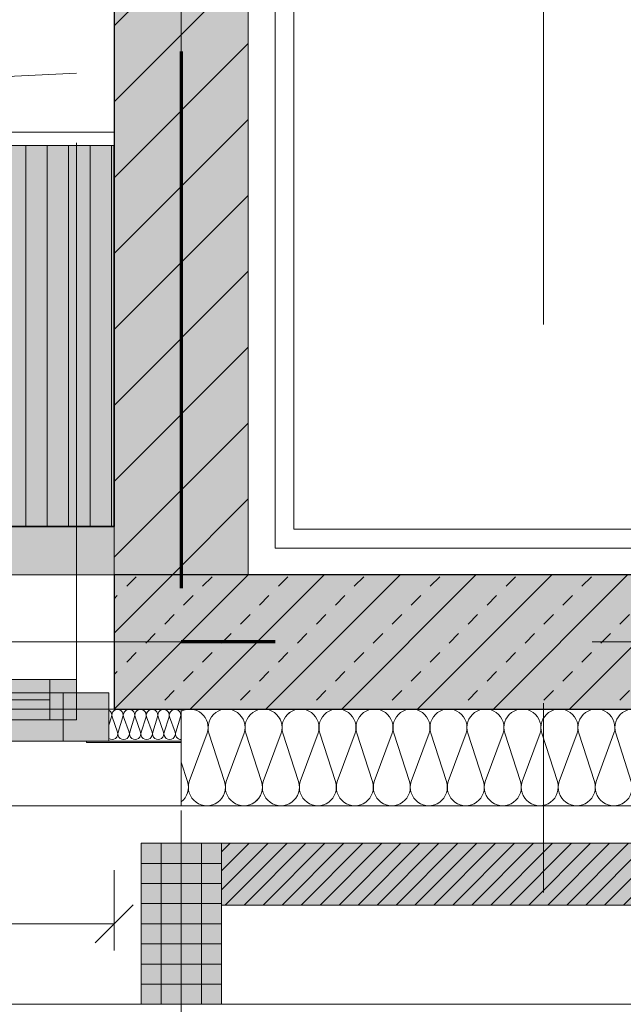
# Model space of a CAD drawing. Header units: metres. Extents: x -49 to 152, y -127 to 99.
# Tile 38 of 177: x -23.25 to -22.13, y -22.27 to -20.44. Entities that reach past the tile are written whole.
import ezdxf

# ---------------------------------------------------------------- set-up
doc = ezdxf.new("R2010")
doc.units = ezdxf.units.M
doc.header["$PDMODE"] = 1
doc.header["$PDSIZE"] = -2
for name, pattern in [('Achsen 01', [5.291531, 3.175, -1.058062, 0.352704, -0.705764]), ('gestrichelt - 01', [2, 1, -1]), ('ISO-07 Punktiert', [0.889, 0.127, -0.762]), ('Raster 01', [2, 1, -1]), ('VW-01 Strichlinie kurz', [2, 1, -1])]:
    doc.linetypes.add(name, pattern=pattern)
doc.layers.get('0').update_dxf_attribs({"lineweight": 25})
for name, color, linetype, lineweight, true_color in [('013_Beton und Stahlbetonarbeiten-000 Brüstung', 7, 'Continuous', 9, 0xa6a6a6), ('013_Beton und Stahlbetonarbeiten-000 Sichtbeton-331 tragende Au', 5, 'Continuous', 5, 0x0000ff), ('013_Beton und Stahlbetonarbeiten-000 Sichtbeton-334 Außenwandöf', 5, 'Continuous', 5, 0x0000ff), ('013_Beton und Stahlbetonarbeiten-000 Sichtbeton-341 tragende In', 5, 'Continuous', 5, 0x0000ff), ('014_Fassadenarbeiten-000 Aufsicht Betonfertigteile', 7, 'Continuous', 9, 0xc0c0c0), ('014_Fassadenarbeiten-330 mineralische Dämmung', 7, 'Continuous', 9, 0x666666), ('031_Metallbauarbeiten-350 Lamellendecke DS', 7, 'Continuous', 35, 0x666666), ('032_Metallarbeiten-Fenster', 7, 'Continuous', 13, 0x444444), ('ACTES-Einrichtung Aufsicht.', 7, 'Continuous', 9, 0xa6a6a6), ('AV1-Achsen', 1, 'Achsen 01', 18, 0xff0000), ('AV1-Raster', 7, 'Raster 01', 9, 0xa6a6a6)]:
    doc.layers.add(name, color=color, linetype=linetype, lineweight=lineweight, true_color=true_color)
for name, color, linetype, lineweight in [('013_Beton und Stahlbetonarbeiten-000 Unterzüge', 7, 'ISO-07 Punktiert', 13), ('013_Beton und Stahlbetonarbeiten-330 Außenwände', 7, 'Continuous', 25), ('013_Beton und Stahlbetonarbeiten-340 Innenwände', 7, 'Continuous', 18), ('014_Fassadenarbeiten-330 Betonfertigteile vertikal', 7, 'Continuous', 9), ('014_Fassadenarbeiten-330 Mauerwerk 11.5cm', 7, 'Continuous', 9), ('030_Sonnenschutzarbeiten-BLENDSCHUTZ', 7, 'Continuous', 5), ('031_Metallbauarbeiten-340 Treppen Geländer', 7, 'Continuous', 9), ('039_Trockenbauarbeiten-alllg.', 7, 'Continuous', 9), ('_1.35m (3D)', 7, 'Continuous', 9), ('_GRU (2D)', 7, 'Continuous', 9), ('_OG 3 (2D)', 7, 'Continuous', 9), ('_OG 3 - DS (2D)', 7, 'Continuous', 9), ('AV1-Brandschutzkonzept-Brandschutzkonzept', 7, 'Continuous', 5), ('AV1-Schnitt Achsen', 7, 'Achsen 01', 18), ('Bemaßung-Bemaßung', 7, 'Continuous', 9)]:
    doc.layers.add(name, color=color, linetype=linetype, lineweight=lineweight)
doc.layers.get('0').freeze()
doc.styles.add('Arial', font='arial.ttf')
doc.dimstyles.new('COE 50', dxfattribs={"dimtxt": 100.872396, "dimasz": 0.001414, "dimexe": 0.001, "dimexo": 0.01, "dimgap": 0.001, "dimtad": 1, "dimdec": 3, "dimtxsty": 'Arial', "dimblk": 'VW_SLASH-3', "dimblk1": 'VW_SLASH-3', "dimblk2": 'VW_SLASH-3', "dimcen": 0, "dimadec": 3, "dimazin": 0, "dimtfac": 0.8, "dimtdec": 3, "dimtix": 1, "dimtmove": 0, "dimatfit": 0, "dimldrblk": 'VW_SLASH-2', "dimfxl": 0.002, "dimfxlon": 1, "dimfrac": 2, "dimtolj": 1, "dimarcsym": 0})
pattern_1 = [(45, (0, 0), (0.07071068, -0.07071068), [0.025, -0.025])]
pattern_2 = [(-135, (0.03106, -0.03313), (0.07071068, -0.07071068), [])]

# ---------------------------------------------------------------- blocks, each defined once
blk = doc.blocks.new('Group-4')
at = {"layer": 'AV1-Raster'}
blk.add_line((-22.95, -22.95), (-22.95, 1.35), dxfattribs=at)
blk = doc.blocks.new('1.35m (3D)')
at = {"layer": 'AV1-Raster', "color": 7}
blk.add_blockref('Group-4', (0, 0), dxfattribs=at)
blk = doc.blocks.new('VW_SLASH-3')
at = {"color": 0, "linetype": 'ByBlock', "lineweight": -2, "transparency": 16777216}
blk.add_line((0, 0), (-1, 0), dxfattribs=at)
at = {"color": 0, "linetype": 'Continuous', "lineweight": 15, "transparency": 16777216, "flags": 128}
blk.add_lwpolyline([(0.5, 0.5), (-0.5, -0.5)], dxfattribs=at)
blk = doc.blocks.new('*D74')
at = {"layer": '030_Sonnenschutzarbeiten-BLENDSCHUTZ', "color": 0, "lineweight": -2}
for p, q in [((-25.525, -22.025), (-25.525, -22.175)), ((-23.075, -22.025), (-23.075, -22.175)), ((-23.1457, -22.125), (-25.4543, -22.125))]:
    blk.add_line(p, q, dxfattribs=at)
at = {"layer": 'Defpoints', "color": 0}
for p in [(-25.525, -21.385), (-23.075, -21.385), (-25.525, -22.125)]:
    blk.add_point(p, dxfattribs=at)
at = {"layer": '030_Sonnenschutzarbeiten-BLENDSCHUTZ', "color": 0, "lineweight": -2, "xscale": 0.070693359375, "yscale": 0.070693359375, "zscale": 0.070693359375, "rotation": 180}
blk.add_blockref('VW_SLASH-3', (-25.525, -22.125), dxfattribs=at)
at = {"layer": '030_Sonnenschutzarbeiten-BLENDSCHUTZ', "color": 0, "lineweight": -2, "xscale": 0.070693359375, "yscale": 0.070693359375, "zscale": 0.070693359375}
blk.add_blockref('VW_SLASH-3', (-23.075, -22.125), dxfattribs=at)
at = {"layer": '030_Sonnenschutzarbeiten-BLENDSCHUTZ', "color": 0, "lineweight": 13, "insert": (-24.3, -22.0144), "char_height": 0.10087, "attachment_point": 5, "style": 'Arial'}
blk.add_mtext('\\A1;2,45', dxfattribs=at)
blk = doc.blocks.new('VW_SLASH-2')
at = {"color": 0, "linetype": 'ByBlock', "lineweight": -2, "transparency": 16777216}
blk.add_line((0, 0), (-1, 0), dxfattribs=at)
at = {"color": 0, "linetype": 'Continuous', "lineweight": 15, "transparency": 16777216, "flags": 128}
blk.add_lwpolyline([(0.5, 0.5), (-0.5, -0.5)], dxfattribs=at)
blk = doc.blocks.new('Group-79')
at = {"color": 255, "linetype": 'Continuous', "lineweight": 9}
blk.add_wipeout([(-22.74, -21.39), (-21.375, -21.39), (-21.375, -21.425), (-22.775, -21.425), (-22.775, -18.675), (-21.085, -18.675), (-21.085, -18.71), (-22.74, -18.71)], dxfattribs=at).dxf.layer = '031_Metallbauarbeiten-340 Treppen Geländer'
at = {"layer": '031_Metallbauarbeiten-340 Treppen Geländer', "color": 253, "linetype": 'Continuous', "lineweight": 9, "flags": 128}
blk.add_lwpolyline([(-22.74, -21.39), (-21.375, -21.39), (-21.375, -21.425), (-22.775, -21.425), (-22.775, -18.675), (-21.085, -18.675), (-21.085, -18.71), (-22.74, -18.71)], close=True, dxfattribs=at)
blk = doc.blocks.new('Group-167')
at = {"color": 255, "transparency": 33554559}
blk.add_wipeout([(-23.075, -20.675), (-23.975, -20.675), (-23.975, -19.375), (-23.075, -19.375)], dxfattribs=at).dxf.layer = 'ACTES-Einrichtung Aufsicht.'
at = {"layer": 'ACTES-Einrichtung Aufsicht.', "color": 253, "flags": 128}
blk.add_lwpolyline([(-23.075, -20.675), (-23.975, -20.675), (-23.975, -19.375), (-23.075, -19.375)], close=True, dxfattribs=at)
at = {"color": 255, "transparency": 33554559}
blk.add_wipeout([(-23.075, -20.675), (-24.245, -20.675), (-24.245, -20.65), (-23.075, -20.65)], dxfattribs=at).dxf.layer = 'ACTES-Einrichtung Aufsicht.'
at = {"layer": 'ACTES-Einrichtung Aufsicht.', "color": 253, "flags": 128}
blk.add_lwpolyline([(-23.075, -20.675), (-24.245, -20.675), (-24.245, -20.65), (-23.075, -20.65)], close=True, dxfattribs=at)
blk = doc.blocks.new('Group-328')
at = {"layer": '014_Fassadenarbeiten-330 mineralische Dämmung', "transparency": 33554687, "flags": 128}
for points in [[(-21.77, 22.6949, 0.324435), (-21.7316, 22.7074, 0.324435), (-21.7316, 22.7479, 0.324435), (-21.77, 22.7604), (-21.86, 22.7315, -0.324488), (-21.8985, 22.7441, -0.324488), (-21.8985, 22.7845, -0.324488), (-21.86, 22.7971), (-21.77, 22.7638, 0.324435), (-21.7316, 22.7764, 0.324435), (-21.7316, 22.8168, 0.324435), (-21.77, 22.8294), (-21.86, 22.8004, -0.324488), (-21.8985, 22.813, -0.324488), (-21.8985, 22.8535, -0.324488), (-21.86, 22.866), (-21.77, 22.8327, 0.324435), (-21.7316, 22.8453, 0.324435), (-21.7316, 22.8857, 0.324435), (-21.77, 22.8983), (-21.86, 22.8694, -0.324488), (-21.8985, 22.8819, -0.324488), (-21.8985, 22.9224, -0.324488), (-21.86, 22.935), (-21.77, 22.9017, 0.665936), (-21.7287, 22.95)], [(-21.8237, 22.95), (-21.86, 22.9383, -0.31555), (-21.8978, 22.95)], [(-21.77, 22.0744, 1.372583), (-21.77, 22.1399), (-21.86, 22.111, -1.372995), (-21.86, 22.1766), (-21.77, 22.1433, 1.372583), (-21.77, 22.2089), (-21.86, 22.1799, -1.372995), (-21.86, 22.2455), (-21.77, 22.2122, 1.372583), (-21.77, 22.2778), (-21.86, 22.2489, -1.372995), (-21.86, 22.3145), (-21.77, 22.2812, 1.372583), (-21.77, 22.3468), (-21.86, 22.3178, -1.372995), (-21.86, 22.3834), (-21.77, 22.3501, 1.372583), (-21.77, 22.4157), (-21.86, 22.3868, -1.372995), (-21.86, 22.4523), (-21.77, 22.4191, 1.372583), (-21.77, 22.4846), (-21.86, 22.4557, -1.372995), (-21.86, 22.5213), (-21.77, 22.488, 1.372583), (-21.77, 22.5536), (-21.86, 22.5247, -1.372995), (-21.86, 22.5902), (-21.77, 22.557, 1.372583), (-21.77, 22.6225), (-21.86, 22.5936, -1.372995), (-21.86, 22.6592), (-21.77, 22.6259, 1.372583), (-21.77, 22.6915), (-21.86, 22.6626, -1.372995), (-21.86, 22.7281), (-21.77, 22.6949, 1.372583), (-21.77, 22.7604), (-21.86, 22.7315, -1.372995), (-21.86, 22.7971), (-21.77, 22.7638, 1.372583), (-21.77, 22.8294), (-21.86, 22.8004, -1.372995), (-21.86, 22.866)]]:
    blk.add_lwpolyline(points, format="xyb", dxfattribs=at)
blk = doc.blocks.new('Group-329')
at = {"layer": '014_Fassadenarbeiten-330 mineralische Dämmung', "transparency": 33554687}
blk.add_blockref('Group-328', (0, 0), dxfattribs=at)
blk = doc.blocks.new('Parametric Object-51')
at = {"layer": '014_Fassadenarbeiten-330 mineralische Dämmung', "color": 7, "transparency": 33554687}
blk.add_blockref('Group-329', (0, 0), dxfattribs=at)
at = {"layer": '014_Fassadenarbeiten-330 mineralische Dämmung', "color": 0, "flags": 1}
for tag in ['IFC_UUID', 'instanceID', 'prm0_name', 'prm0_type', 'prm0_value', 'prm1_name', 'prm1_type', 'prm1_value', 'prm2_name', 'prm2_type', 'prm2_value', 'prm3_name', 'prm3_type', 'prm3_value', 'prm4_name', 'prm4_type', 'prm4_value', 'prm5_name', 'prm5_type', 'prm5_value', 'prm6_name', 'prm6_type', 'prm6_value']:
    blk.add_attdef(tag, (-22.95, -21.9131), '', height=0.00018, dxfattribs=at)
blk = doc.blocks.new('*D448')
at = {"layer": 'Bemaßung-Bemaßung', "color": 0, "lineweight": -2}
for p, q in [((-28.35, -25.175), (-28.35, -25.325)), ((-22.95, -25.175), (-22.95, -25.325)), ((-23.0207, -25.275), (-28.2793, -25.275))]:
    blk.add_line(p, q, dxfattribs=at)
at = {"layer": 'Defpoints', "color": 0}
for p in [(-28.35, -21.6), (-22.95, -21.6), (-28.35, -25.275)]:
    blk.add_point(p, dxfattribs=at)
at = {"layer": 'Bemaßung-Bemaßung', "color": 0, "lineweight": -2, "xscale": 0.070693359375, "yscale": 0.070693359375, "zscale": 0.070693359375, "rotation": 180}
blk.add_blockref('VW_SLASH-3', (-28.35, -25.275), dxfattribs=at)
at = {"layer": 'Bemaßung-Bemaßung', "color": 0, "lineweight": -2, "xscale": 0.070693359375, "yscale": 0.070693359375, "zscale": 0.070693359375}
blk.add_blockref('VW_SLASH-3', (-22.95, -25.275), dxfattribs=at)
at = {"layer": 'Bemaßung-Bemaßung', "color": 0, "insert": (-25.65, -25.1644), "char_height": 0.10087, "attachment_point": 5, "style": 'Arial'}
blk.add_mtext('\\A1;5,40', dxfattribs=at)
blk = doc.blocks.new('*D449')
at = {"layer": 'Bemaßung-Bemaßung', "color": 0, "lineweight": -2}
for p, q in [((-22.95, -25.175), (-22.95, -25.325)), ((-16.2, -25.175), (-16.2, -25.325)), ((-16.2707, -25.275), (-22.8793, -25.275))]:
    blk.add_line(p, q, dxfattribs=at)
at = {"layer": 'Defpoints', "color": 0}
for p in [(-22.95, -21.6), (-16.2, -21.6), (-22.95, -25.275)]:
    blk.add_point(p, dxfattribs=at)
at = {"layer": 'Bemaßung-Bemaßung', "color": 0, "lineweight": -2, "xscale": 0.070693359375, "yscale": 0.070693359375, "zscale": 0.070693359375, "rotation": 180}
blk.add_blockref('VW_SLASH-3', (-22.95, -25.275), dxfattribs=at)
at = {"layer": 'Bemaßung-Bemaßung', "color": 0, "lineweight": -2, "xscale": 0.070693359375, "yscale": 0.070693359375, "zscale": 0.070693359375}
blk.add_blockref('VW_SLASH-3', (-16.2, -25.275), dxfattribs=at)
at = {"layer": 'Bemaßung-Bemaßung', "color": 0, "insert": (-19.575, -25.1644), "char_height": 0.10087, "attachment_point": 5, "style": 'Arial'}
blk.add_mtext('\\A1;6,75', dxfattribs=at)
blk = doc.blocks.new('*D528')
at = {"layer": 'Bemaßung-Bemaßung', "color": 0, "lineweight": -2}
for p, q in [((-25.525, -23.675), (-25.525, -23.825)), ((-23.075, -23.675), (-23.075, -23.825)), ((-23.1457, -23.775), (-25.4543, -23.775))]:
    blk.add_line(p, q, dxfattribs=at)
at = {"layer": 'Defpoints', "color": 0}
for p in [(-25.525, -21.475), (-23.075, -21.725), (-25.525, -23.775)]:
    blk.add_point(p, dxfattribs=at)
at = {"layer": 'Bemaßung-Bemaßung', "color": 0, "lineweight": -2, "xscale": 0.070693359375, "yscale": 0.070693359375, "zscale": 0.070693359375, "rotation": 180}
blk.add_blockref('VW_SLASH-3', (-25.525, -23.775), dxfattribs=at)
at = {"layer": 'Bemaßung-Bemaßung', "color": 0, "lineweight": -2, "xscale": 0.070693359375, "yscale": 0.070693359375, "zscale": 0.070693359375}
blk.add_blockref('VW_SLASH-3', (-23.075, -23.775), dxfattribs=at)
at = {"layer": 'Bemaßung-Bemaßung', "color": 0, "insert": (-24.3, -23.6644), "char_height": 0.10087, "attachment_point": 5, "style": 'Arial'}
blk.add_mtext('\\A1;2,45', dxfattribs=at)
blk = doc.blocks.new('*D529')
at = {"layer": 'Bemaßung-Bemaßung', "color": 0, "lineweight": -2}
for p, q in [((-23.075, -23.675), (-23.075, -23.825)), ((-22.825, -23.675), (-22.825, -23.825)), ((-22.8957, -23.775), (-23.0043, -23.775))]:
    blk.add_line(p, q, dxfattribs=at)
at = {"layer": 'Defpoints', "color": 0}
for p in [(-23.075, -21.725), (-22.825, -21.725), (-23.075, -23.775)]:
    blk.add_point(p, dxfattribs=at)
at = {"layer": 'Bemaßung-Bemaßung', "color": 0, "lineweight": -2, "xscale": 0.070693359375, "yscale": 0.070693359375, "zscale": 0.070693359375, "rotation": 180}
blk.add_blockref('VW_SLASH-3', (-23.075, -23.775), dxfattribs=at)
at = {"layer": 'Bemaßung-Bemaßung', "color": 0, "lineweight": -2, "xscale": 0.070693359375, "yscale": 0.070693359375, "zscale": 0.070693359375}
blk.add_blockref('VW_SLASH-3', (-22.825, -23.775), dxfattribs=at)
at = {"layer": 'Bemaßung-Bemaßung', "color": 0, "insert": (-22.95, -23.6735), "char_height": 0.10087, "attachment_point": 5, "style": 'Arial'}
blk.add_mtext('\\A1;25', dxfattribs=at)
blk = doc.blocks.new('*D530')
at = {"layer": 'Bemaßung-Bemaßung', "color": 0, "lineweight": -2}
for p, q in [((-22.825, -23.675), (-22.825, -23.825)), ((-21.725, -23.675), (-21.725, -23.825)), ((-21.7957, -23.775), (-22.7543, -23.775))]:
    blk.add_line(p, q, dxfattribs=at)
at = {"layer": 'Defpoints', "color": 0}
for p in [(-21.725, -21.475), (-22.825, -21.725), (-22.825, -23.775)]:
    blk.add_point(p, dxfattribs=at)
at = {"layer": 'Bemaßung-Bemaßung', "color": 0, "lineweight": -2, "xscale": 0.070693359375, "yscale": 0.070693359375, "zscale": 0.070693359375, "rotation": 180}
blk.add_blockref('VW_SLASH-3', (-22.825, -23.775), dxfattribs=at)
at = {"layer": 'Bemaßung-Bemaßung', "color": 0, "lineweight": -2, "xscale": 0.070693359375, "yscale": 0.070693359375, "zscale": 0.070693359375}
blk.add_blockref('VW_SLASH-3', (-21.725, -23.775), dxfattribs=at)
at = {"layer": 'Bemaßung-Bemaßung', "color": 0, "insert": (-22.275, -23.6644), "char_height": 0.10087, "attachment_point": 5, "style": 'Arial'}
blk.add_mtext('\\A1;1,10', dxfattribs=at)
blk = doc.blocks.new('*D735')
at = {"layer": 'Bemaßung-Bemaßung', "color": 0, "linetype": 'Continuous', "lineweight": -2}
for p, q in [((-30.975, -23.175), (-30.975, -23.325)), ((-23.075, -23.175), (-23.075, -23.325)), ((-23.1457, -23.275), (-30.9043, -23.275))]:
    blk.add_line(p, q, dxfattribs=at)
at = {"layer": 'Defpoints', "color": 0}
for p in [(-30.975, -21.475), (-23.075, -21.475), (-30.975, -23.275)]:
    blk.add_point(p, dxfattribs=at)
at = {"layer": 'Bemaßung-Bemaßung', "color": 0, "lineweight": -2, "xscale": 0.070693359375, "yscale": 0.070693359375, "zscale": 0.070693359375, "rotation": 180}
blk.add_blockref('VW_SLASH-3', (-30.975, -23.275), dxfattribs=at)
at = {"layer": 'Bemaßung-Bemaßung', "color": 0, "lineweight": -2, "xscale": 0.070693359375, "yscale": 0.070693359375, "zscale": 0.070693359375}
blk.add_blockref('VW_SLASH-3', (-23.075, -23.275), dxfattribs=at)
at = {"layer": 'Bemaßung-Bemaßung', "color": 0, "insert": (-27.025, -23.1644), "char_height": 0.10087, "attachment_point": 5, "style": 'Arial'}
blk.add_mtext('\\A1;7,90', dxfattribs=at)
blk = doc.blocks.new('*D736')
at = {"layer": 'Bemaßung-Bemaßung', "color": 0, "linetype": 'Continuous', "lineweight": -2}
for p, q in [((-23.075, -23.175), (-23.075, -23.325)), ((-17.875, -23.175), (-17.875, -23.325)), ((-17.9457, -23.275), (-23.0043, -23.275))]:
    blk.add_line(p, q, dxfattribs=at)
at = {"layer": 'Defpoints', "color": 0}
for p in [(-17.875, -18.625), (-23.075, -21.475), (-23.075, -23.275)]:
    blk.add_point(p, dxfattribs=at)
at = {"layer": 'Bemaßung-Bemaßung', "color": 0, "lineweight": -2, "xscale": 0.070693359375, "yscale": 0.070693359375, "zscale": 0.070693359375, "rotation": 180}
blk.add_blockref('VW_SLASH-3', (-23.075, -23.275), dxfattribs=at)
at = {"layer": 'Bemaßung-Bemaßung', "color": 0, "lineweight": -2, "xscale": 0.070693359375, "yscale": 0.070693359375, "zscale": 0.070693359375}
blk.add_blockref('VW_SLASH-3', (-17.875, -23.275), dxfattribs=at)
at = {"layer": 'Bemaßung-Bemaßung', "color": 0, "insert": (-20.475, -23.1644), "char_height": 0.10087, "attachment_point": 5, "style": 'Arial'}
blk.add_mtext('\\A1;5,20', dxfattribs=at)
blk = doc.blocks.new('COE - Fenster 01')
at = {"layer": '032_Metallarbeiten-Fenster', "linetype": 'Continuous', "lineweight": 0}
for points in [[(-0.03, 2.515), (-0.03, 2.43), (0.06, 2.43), (0.06, 2.515)], [(0.02, 2.455), (0.02, 2.405), (-0.055, 2.405), (-0.055, 2.455)], [(-0.03, 2.43), (0.06, 2.43), (0.06, 0.17), (-0.03, 0.17)], [(0.02, 2.405), (0.02, 1.375), (-0.055, 1.375), (-0.055, 2.405)]]:
    blk.add_hatch(color=7, dxfattribs=at).paths.add_polyline_path(points)
at = {"layer": '032_Metallarbeiten-Fenster', "color": 7, "linetype": 'gestrichelt - 01', "lineweight": 18, "transparency": 33554687}
blk.add_line((-0.055, 2.455), (-1.185, 2.455), dxfattribs=at)
at = {"layer": '032_Metallarbeiten-Fenster', "color": 7, "lineweight": 18}
blk.add_line((-0.0175, 2.405), (-0.0175, 1.375), dxfattribs=at)
at = {"layer": '032_Metallarbeiten-Fenster', "color": 7, "lineweight": 18, "flags": 128}
for points in [[(-0.03, 2.515), (-0.03, 2.43), (0.06, 2.43), (0.06, 2.515)], [(0.02, 2.455), (0.02, 2.405), (-0.055, 2.405), (-0.055, 2.455)], [(-0.03, 2.43), (0.06, 2.43), (0.06, 0.17), (-0.03, 0.17)], [(0.02, 2.405), (0.02, 1.375), (-0.055, 1.375), (-0.055, 2.405)]]:
    blk.add_lwpolyline(points, close=True, dxfattribs=at)
at = {"layer": '032_Metallarbeiten-Fenster', "color": 7, "linetype": 'gestrichelt - 01', "lineweight": 18, "transparency": 33554687}
blk.add_arc((-0.055, 2.455), 1.13, 180.0004, 270, dxfattribs=at)
blk = doc.blocks.new('Group-466')
at = {"layer": '014_Fassadenarbeiten-330 mineralische Dämmung', "transparency": 33554687, "flags": 128}
for points in [[(15.4589, -23.284, 0.513088), (15.4692, -23.27), (15.4602, -23.242, -1.372995), (15.4806, -23.242), (15.4703, -23.27, 1.372583), (15.4907, -23.27), (15.4817, -23.242, -1.372995), (15.5021, -23.242), (15.4917, -23.27, 1.372583), (15.5121, -23.27)], [(15.4703, -23.27, 1.372583), (15.4907, -23.27), (15.4817, -23.242, -1.372995), (15.5021, -23.242), (15.4917, -23.27, 1.372583), (15.5121, -23.27), (15.5031, -23.242, -1.372995), (15.5235, -23.242), (15.5132, -23.27, 1.372583), (15.5336, -23.27), (15.5246, -23.242, -1.372995), (15.545, -23.242), (15.5346, -23.27, 1.372583), (15.555, -23.27), (15.546, -23.242, -1.372995), (15.5664, -23.242)], [(15.5132, -23.27, 0.324435), (15.5171, -23.282, 0.324435), (15.5297, -23.282, 0.324435), (15.5336, -23.27), (15.5246, -23.242, -0.324488), (15.5285, -23.23, -0.324488), (15.5411, -23.23, -0.324488), (15.545, -23.242), (15.5346, -23.27, 0.324435), (15.5385, -23.282, 0.324435), (15.5511, -23.282, 0.324435), (15.555, -23.27), (15.546, -23.242, -0.324488), (15.5499, -23.23, -0.324488), (15.5625, -23.23, -0.324488), (15.5664, -23.242), (15.5561, -23.27, 0.324435), (15.56, -23.282, 0.324435), (15.5726, -23.282, 0.324435), (15.5765, -23.27), (15.5675, -23.242, -0.324488), (15.5714, -23.23, -0.324488), (15.584, -23.23, -0.324488), (15.5879, -23.242), (15.5775, -23.27, 0.719228), (15.5939, -23.2821)], [(15.5939, -23.2574), (15.5889, -23.242, -0.356824), (15.5939, -23.2294)]]:
    blk.add_lwpolyline(points, format="xyb", dxfattribs=at)
blk = doc.blocks.new('Group-470')
at = {"layer": '014_Fassadenarbeiten-330 mineralische Dämmung', "transparency": 33554687}
blk.add_blockref('Group-466', (0, 0), dxfattribs=at)
blk = doc.blocks.new('Parametric Object-65')
at = {"layer": '014_Fassadenarbeiten-330 mineralische Dämmung', "color": 7, "transparency": 33554687}
blk.add_blockref('Group-470', (0, 0), dxfattribs=at)
at = {"layer": '014_Fassadenarbeiten-330 mineralische Dämmung', "color": 0, "flags": 1}
for tag in ['IFC_UUID', 'instanceID', 'prm0_name', 'prm0_type', 'prm0_value', 'prm1_name', 'prm1_type', 'prm1_value', 'prm2_name', 'prm2_type', 'prm2_value', 'prm3_name', 'prm3_type', 'prm3_value', 'prm4_name', 'prm4_type', 'prm4_value', 'prm5_name', 'prm5_type', 'prm5_value', 'prm6_name', 'prm6_type', 'prm6_value']:
    blk.add_attdef(tag, (-23.085, -21.7981), '', height=0.00018, dxfattribs=at)
blk = doc.blocks.new('Group-875')
at = {"layer": 'AV1-Achsen'}
blk.add_line((-22.95, -26.5), (-22.95, 4.9), dxfattribs=at)
blk = doc.blocks.new('Group-881')
at = {"layer": 'AV1-Achsen'}
blk.add_line((-43.35, -21.6), (4.2, -21.6), dxfattribs=at)
blk = doc.blocks.new('Group-890')
at = {"layer": 'AV1-Schnitt Achsen'}
blk.add_line((-22.275, -26.3), (-22.275, 4.7), dxfattribs=at)
blk = doc.blocks.new('GRU (2D)')
at = {"layer": 'AV1-Achsen', "color": 7}
for name in ['Group-875', 'Group-881']:
    blk.add_blockref(name, (0, 0), dxfattribs=at)
at = {"layer": 'AV1-Schnitt Achsen', "color": 7}
blk.add_blockref('Group-890', (0, 0), dxfattribs=at)
blk = doc.blocks.new('OG 3 - DS (2D)')
at = {"layer": '030_Sonnenschutzarbeiten-BLENDSCHUTZ', "linetype": 'Continuous', "lineweight": 0, "transparency": 33554610}
blk.add_hatch(color=161, dxfattribs=at).paths.add_polyline_path([(-25.525, -21.475), (-23.075, -21.475), (-23.075, -21.385), (-25.525, -21.385)])
at = {"layer": '031_Metallbauarbeiten-350 Lamellendecke DS', "linetype": 'Continuous', "lineweight": 0, "transparency": 33554508}
blk.add_hatch(color=254, dxfattribs=at).paths.add_polyline_path([(-23.075, -21.385), (-23.075, -18.075), (-20.875, -18.075), (-20.875, -16.375), (-30.975, -16.375), (-30.975, -21.385)])
at = {"layer": '031_Metallbauarbeiten-350 Lamellendecke DS', "linetype": 'Continuous', "lineweight": 9, "transparency": 33554508}
h = blk.add_hatch(dxfattribs=at)
h.set_pattern_fill('Lamellendecke', color=252, style=0, pattern_type=2)
h.set_pattern_definition([(90, (0, 0), (0.04, 0), [])])
h.paths.add_polyline_path([(-23.075, -21.385), (-23.075, -18.075), (-20.875, -18.075), (-20.875, -16.375), (-30.975, -16.375), (-30.975, -21.385)])
at = {"layer": '030_Sonnenschutzarbeiten-BLENDSCHUTZ', "color": 251, "lineweight": 13, "flags": 128}
blk.add_lwpolyline([(-25.525, -21.475), (-23.075, -21.475), (-23.075, -21.385), (-25.525, -21.385)], close=True, dxfattribs=at)
at = {"layer": '031_Metallbauarbeiten-350 Lamellendecke DS', "flags": 128}
blk.add_lwpolyline([(-23.075, -21.385), (-23.075, -18.075), (-20.875, -18.075), (-20.875, -16.375), (-30.975, -16.375), (-30.975, -21.385)], close=True, dxfattribs=at)
at = {"layer": '030_Sonnenschutzarbeiten-BLENDSCHUTZ', "color": 7, "lineweight": 13}
dim = blk.add_linear_dim(base=(-25.525, -22.125), p1=(-23.075, -21.385), p2=(-25.525, -21.385), text='2,45', dimstyle='COE 50', override={"dimtxt": 0.100872, "dimasz": 0.070693, "dimexe": 0.05, "dimgap": 0.05, "dimpost": '<>', "dimtxsty": 'Arial', "dimtmove": 2, "dimfxl": 0.1}, dxfattribs=at)
dim.commit()
dim.dimension.update_dxf_attribs({"geometry": '*D74', "text_midpoint": (-24.3, -22.0144)})
blk = doc.blocks.new('OG 3 (2D)')
at = {"layer": '014_Fassadenarbeiten-330 Betonfertigteile vertikal', "linetype": 'Continuous', "lineweight": 0}
blk.add_hatch(color=9, dxfattribs=at).paths.add_polyline_path([(-22.875, -21.975), (-23.025, -21.975), (-23.025, -22.275), (-22.875, -22.275)])
at = {"layer": '014_Fassadenarbeiten-330 Betonfertigteile vertikal', "linetype": 'Continuous', "lineweight": 9}
h = blk.add_hatch(dxfattribs=at)
h.set_pattern_fill('Stahlbetonfertigteil-1', color=8, style=0, pattern_type=2)
h.set_pattern_definition([(-90, (0, 0), (0.0375, 0), [])])
h.paths.add_polyline_path([(-22.875, -21.975), (-23.025, -21.975), (-23.025, -22.275), (-22.875, -22.275)])
at = {"layer": '014_Fassadenarbeiten-330 Betonfertigteile vertikal', "linetype": 'Continuous', "lineweight": 13}
h = blk.add_hatch(dxfattribs=at)
h.set_pattern_fill('Stahlbetonfertigteil', color=8, style=0, pattern_type=2)
h.set_pattern_definition([(0, (0, 0), (2e-18, -0.0375), [])])
h.paths.add_polyline_path([(-22.875, -21.975), (-23.025, -21.975), (-23.025, -22.275), (-22.875, -22.275)])
at = {"layer": '014_Fassadenarbeiten-330 Mauerwerk 11.5cm', "linetype": 'Continuous', "lineweight": 0, "true_color": 0xd19783}
blk.add_hatch(color=33, dxfattribs=at).paths.add_polyline_path([(-21.675, -21.975), (-21.675, -22.09), (-22.875, -22.09), (-22.875, -21.975)])
at = {"layer": '014_Fassadenarbeiten-330 Mauerwerk 11.5cm', "linetype": 'Continuous', "lineweight": 9}
h = blk.add_hatch(dxfattribs=at)
h.set_pattern_fill('Mauerwerk Münster', color=8, style=0, pattern_type=2)
h.set_pattern_definition([(45, (0, 0), (0.01767767, -0.01767767), [])])
h.paths.add_polyline_path([(-21.675, -21.975), (-21.675, -22.09), (-22.875, -22.09), (-22.875, -21.975)])
at = {"layer": '032_Metallarbeiten-Fenster', "linetype": 'Continuous', "lineweight": 0, "transparency": 33554687}
blk.add_hatch(color=181, dxfattribs=at).paths.add_polyline_path([(-23.1269, -21.785), (-22.95, -21.785), (-22.95, -21.787), (-23.1269, -21.787)])
at = {"layer": '013_Beton und Stahlbetonarbeiten-000 Sichtbeton-331 tragende Au', "color": 30}
blk.add_solid([(-18.825, -21.525), (-18.775, -21.475), (-22.875, -21.525), (-22.825, -21.475)], dxfattribs=at)
at = {"layer": '014_Fassadenarbeiten-000 Aufsicht Betonfertigteile', "flags": 128}
blk.add_lwpolyline([(-39.455, -21.905), (0.305, -21.905), (0.675, -22.275), (-39.825, -22.275)], close=True, dxfattribs=at)
at = {"layer": '014_Fassadenarbeiten-330 Betonfertigteile vertikal', "flags": 128}
blk.add_lwpolyline([(-22.875, -21.975), (-23.025, -21.975), (-23.025, -22.275), (-22.875, -22.275)], close=True, dxfattribs=at)
at = {"layer": '014_Fassadenarbeiten-330 Mauerwerk 11.5cm', "flags": 128}
blk.add_lwpolyline([(-21.675, -21.975), (-21.675, -22.09), (-22.875, -22.09), (-22.875, -21.975)], close=True, dxfattribs=at)
at = {"layer": '014_Fassadenarbeiten-330 mineralische Dämmung', "flags": 128}
blk.add_lwpolyline([(-22.95, -21.725), (-18.9, -21.725), (-18.9, -21.905), (-22.95, -21.905)], close=True, dxfattribs=at)
at = {"layer": '032_Metallarbeiten-Fenster', "color": 7, "linetype": 'Continuous', "lineweight": 9, "transparency": 33554687, "flags": 128}
blk.add_lwpolyline([(-23.1269, -21.785), (-22.95, -21.785), (-22.95, -21.787), (-23.1269, -21.787)], close=True, dxfattribs=at)
at = {"layer": 'AV1-Brandschutzkonzept-Brandschutzkonzept', "color": 14, "linetype": 'gestrichelt - 01', "lineweight": 70, "transparency": 33554687}
for p in [(-22.95, -18.5), (-18.775, -21.6)]:
    blk.add_line(p, (-22.95, -21.6), dxfattribs=at)
at = {"layer": '014_Fassadenarbeiten-330 mineralische Dämmung', "rotation": 90}
blk.add_blockref('Parametric Object-51', (0, 0), dxfattribs=at)
at = {"layer": '031_Metallbauarbeiten-340 Treppen Geländer', "color": 7}
blk.add_blockref('Group-79', (0, 0), dxfattribs=at)
at = {"layer": 'ACTES-Einrichtung Aufsicht.', "color": 7}
blk.add_blockref('Group-167', (0, 0), dxfattribs=at)
at = {"layer": 'Bemaßung-Bemaßung'}
dim = blk.add_linear_dim(base=(-22.825, -23.775), p1=(-21.725, -21.475), p2=(-22.825, -21.725), text='1,10', dimstyle='COE 50', override={"dimtxt": 0.100872, "dimasz": 0.070693, "dimexe": 0.05, "dimgap": 0.05, "dimpost": '<>', "dimtxsty": 'Arial', "dimtmove": 2, "dimfxl": 0.1}, dxfattribs=at)
dim.commit()
dim.dimension.update_dxf_attribs({"geometry": '*D530', "text_midpoint": (-22.275, -23.6644)})
at = {"layer": 'Bemaßung-Bemaßung', "color": 1}
dim = blk.add_linear_dim(base=(-22.95, -25.275), p1=(-16.2, -21.6), p2=(-22.95, -21.6), text='6,75', dimstyle='COE 50', override={"dimtxt": 0.100872, "dimasz": 0.070693, "dimexe": 0.05, "dimgap": 0.05, "dimpost": '<>', "dimtxsty": 'Arial', "dimtmove": 2, "dimfxl": 0.1}, dxfattribs=at)
dim.commit()
dim.dimension.update_dxf_attribs({"geometry": '*D449', "text_midpoint": (-19.575, -25.1644)})
at = {"color": 255}
blk.add_wipeout([(-25.525, -21.725), (-25.525, -21.475), (-23.075, -21.475), (-23.075, -21.725)], dxfattribs=at).dxf.layer = '013_Beton und Stahlbetonarbeiten-000 Brüstung'
at = {"layer": '013_Beton und Stahlbetonarbeiten-000 Sichtbeton-341 tragende In', "linetype": 'Continuous', "lineweight": 0}
blk.add_hatch(color=30, dxfattribs=at).paths.add_polyline_path([(-22.825, -18.625), (-17.875, -18.625), (-17.875, -16.325), (-17.925, -16.325), (-17.925, -18.575), (-22.875, -18.575), (-22.875, -21.525), (-22.825, -21.475)])
at = {"layer": '013_Beton und Stahlbetonarbeiten-330 Außenwände', "linetype": 'Continuous', "lineweight": 0, "true_color": 0xc0c0c0}
blk.add_hatch(color=9, dxfattribs=at).paths.add_polyline_path([(-18.775, -21.475), (-23.075, -21.475), (-23.075, -21.725), (-18.775, -21.725)])
at = {"layer": '013_Beton und Stahlbetonarbeiten-330 Außenwände', "linetype": 'Continuous', "lineweight": 13}
h = blk.add_hatch(dxfattribs=at)
h.set_pattern_fill('Stahlbeton', color=251, style=0, pattern_type=2)
h.set_pattern_definition(pattern_1)
h.paths.add_polyline_path([(-18.775, -21.475), (-23.075, -21.475), (-23.075, -21.725), (-18.775, -21.725)])
h = blk.add_hatch(dxfattribs=at)
h.set_pattern_fill('Stahlbeton-1', color=251, style=0, pattern_type=2)
h.set_pattern_definition(pattern_2)
h.paths.add_polyline_path([(-18.775, -21.475), (-23.075, -21.475), (-23.075, -21.725), (-18.775, -21.725)])
at = {"layer": '013_Beton und Stahlbetonarbeiten-340 Innenwände', "linetype": 'Continuous', "lineweight": 0, "true_color": 0xc0c0c0}
blk.add_hatch(color=9, dxfattribs=at).paths.add_polyline_path([(-20.875, -16.875), (-20.875, -16.075), (-17.875, -16.075), (-17.875, -18.625), (-22.825, -18.625), (-22.825, -21.475), (-23.075, -21.475), (-23.075, -18.375), (-20.875, -18.375), (-20.875, -17.975), (-20.625, -17.975), (-20.625, -18.375), (-18.125, -18.375), (-18.125, -16.325), (-20.625, -16.325), (-20.625, -16.875)])
at = {"layer": '013_Beton und Stahlbetonarbeiten-340 Innenwände', "linetype": 'Continuous', "lineweight": 13}
h = blk.add_hatch(dxfattribs=at)
h.set_pattern_fill('Stahlbeton', color=251, style=0, pattern_type=2)
h.set_pattern_definition(pattern_1)
h.paths.add_polyline_path([(-20.875, -16.875), (-20.875, -16.075), (-17.875, -16.075), (-17.875, -18.625), (-22.825, -18.625), (-22.825, -21.475), (-23.075, -21.475), (-23.075, -18.375), (-20.875, -18.375), (-20.875, -17.975), (-20.625, -17.975), (-20.625, -18.375), (-18.125, -18.375), (-18.125, -16.325), (-20.625, -16.325), (-20.625, -16.875)])
h = blk.add_hatch(dxfattribs=at)
h.set_pattern_fill('Stahlbeton-1', color=251, style=0, pattern_type=2)
h.set_pattern_definition(pattern_2)
h.paths.add_polyline_path([(-20.875, -16.875), (-20.875, -16.075), (-17.875, -16.075), (-17.875, -18.625), (-22.825, -18.625), (-22.825, -21.475), (-23.075, -21.475), (-23.075, -18.375), (-20.875, -18.375), (-20.875, -17.975), (-20.625, -17.975), (-20.625, -18.375), (-18.125, -18.375), (-18.125, -16.325), (-20.625, -16.325), (-20.625, -16.875)])
at = {"layer": '013_Beton und Stahlbetonarbeiten-000 Brüstung', "flags": 128}
blk.add_lwpolyline([(-25.525, -21.725), (-25.525, -21.475), (-23.075, -21.475), (-23.075, -21.725)], close=True, dxfattribs=at)
at = {"layer": '013_Beton und Stahlbetonarbeiten-000 Sichtbeton-334 Außenwandöf', "color": 30}
blk.add_solid([(-23.025, -21.475), (-23.075, -21.475), (-23.025, -21.725), (-23.075, -21.725)], dxfattribs=at)
at = {"layer": '013_Beton und Stahlbetonarbeiten-000 Sichtbeton-341 tragende In', "color": 30}
blk.add_solid([(-23.075, -21.475), (-23.025, -21.475), (-23.075, -18.375), (-23.025, -18.375)], dxfattribs=at)
at = {"layer": '013_Beton und Stahlbetonarbeiten-000 Unterzüge', "linetype": 'VW-01 Strichlinie kurz', "flags": 128}
blk.add_lwpolyline([(-23.075, -21.475), (-23.075, -21.725), (-25.525, -21.725), (-25.525, -21.475)], close=True, dxfattribs=at)
at = {"layer": '013_Beton und Stahlbetonarbeiten-330 Außenwände', "flags": 128}
blk.add_lwpolyline([(-18.775, -21.475), (-23.075, -21.475), (-23.075, -21.725), (-18.775, -21.725)], close=True, dxfattribs=at)
at = {"layer": '013_Beton und Stahlbetonarbeiten-340 Innenwände', "flags": 128}
blk.add_lwpolyline([(-20.875, -16.875), (-20.875, -16.075), (-17.875, -16.075), (-17.875, -18.625), (-22.825, -18.625), (-22.825, -21.475), (-23.075, -21.475), (-23.075, -18.375), (-20.875, -18.375), (-20.875, -17.975), (-20.625, -17.975), (-20.625, -18.375), (-18.125, -18.375), (-18.125, -16.325), (-20.625, -16.325), (-20.625, -16.875)], close=True, dxfattribs=at)
at = {"layer": '039_Trockenbauarbeiten-alllg.'}
blk.add_line((-25.525, -21.6), (-23.075, -21.6), dxfattribs=at)
at = {"layer": '014_Fassadenarbeiten-330 mineralische Dämmung', "xscale": -1}
blk.add_blockref('Parametric Object-65', (-7.4911, 1.5023), dxfattribs=at)
at = {"layer": '032_Metallarbeiten-Fenster', "color": 7, "rotation": 270}
blk.add_blockref('COE - Fenster 01', (-25.6, -21.725), dxfattribs=at)
at = {"layer": 'Bemaßung-Bemaßung', "linetype": 'Continuous'}
for base, p1, p2, text, picture, middle in [((-23.075, -23.275), (-17.875, -18.625), (-23.075, -21.475), '5,20', '*D736', (-20.475, -23.1644)), ((-30.975, -23.275), (-23.075, -21.475), (-30.975, -21.475), '7,90', '*D735', (-27.025, -23.1644))]:
    dim = blk.add_linear_dim(base=base, p1=p1, p2=p2, text=text, dimstyle='COE 50', override={"dimtxt": 0.100872, "dimasz": 0.070693, "dimexe": 0.05, "dimgap": 0.05, "dimpost": '<>', "dimtxsty": 'Arial', "dimtmove": 2, "dimfxl": 0.1}, dxfattribs=at)
    dim.commit()
    dim.dimension.update_dxf_attribs({"geometry": picture, "text_midpoint": middle})
at = {"layer": 'Bemaßung-Bemaßung'}
for base, p1, p2, text, picture, middle in [((-25.525, -23.775), (-23.075, -21.725), (-25.525, -21.475), '2,45', '*D528', (-24.3, -23.6644)), ((-23.075, -23.775), (-22.825, -21.725), (-23.075, -21.725), '25', '*D529', (-22.95, -23.6735))]:
    dim = blk.add_linear_dim(base=base, p1=p1, p2=p2, text=text, dimstyle='COE 50', override={"dimtxt": 0.100872, "dimasz": 0.070693, "dimexe": 0.05, "dimgap": 0.05, "dimpost": '<>', "dimtxsty": 'Arial', "dimtmove": 2, "dimfxl": 0.1}, dxfattribs=at)
    dim.commit()
    dim.dimension.update_dxf_attribs({"geometry": picture, "text_midpoint": middle})
at = {"layer": 'Bemaßung-Bemaßung', "color": 1}
dim = blk.add_linear_dim(base=(-28.35, -25.275), p1=(-22.95, -21.6), p2=(-28.35, -21.6), text='5,40', dimstyle='COE 50', override={"dimtxt": 0.100872, "dimasz": 0.070693, "dimexe": 0.05, "dimgap": 0.05, "dimpost": '<>', "dimtxsty": 'Arial', "dimtmove": 2, "dimfxl": 0.1}, dxfattribs=at)
dim.commit()
dim.dimension.update_dxf_attribs({"geometry": '*D448', "text_midpoint": (-25.65, -25.1644)})

msp = doc.modelspace()

# ---------------------------------------------------------------- block references
at = {"layer": '_1.35m (3D)'}
msp.add_blockref('1.35m (3D)', (0, 0), dxfattribs=at)

# ---------------------------------------------------------------- next in the draw order: block references
at = {"layer": '_OG 3 - DS (2D)'}
msp.add_blockref('OG 3 - DS (2D)', (0, 0), dxfattribs=at)

# ---------------------------------------------------------------- next in the draw order: block references
at = {"layer": '_OG 3 (2D)'}
msp.add_blockref('OG 3 (2D)', (0, 0), dxfattribs=at)

# ---------------------------------------------------------------- next in the draw order: block references
at = {"layer": '_GRU (2D)'}
msp.add_blockref('GRU (2D)', (0, 0), dxfattribs=at)

doc.saveas('drawing.dxf')
